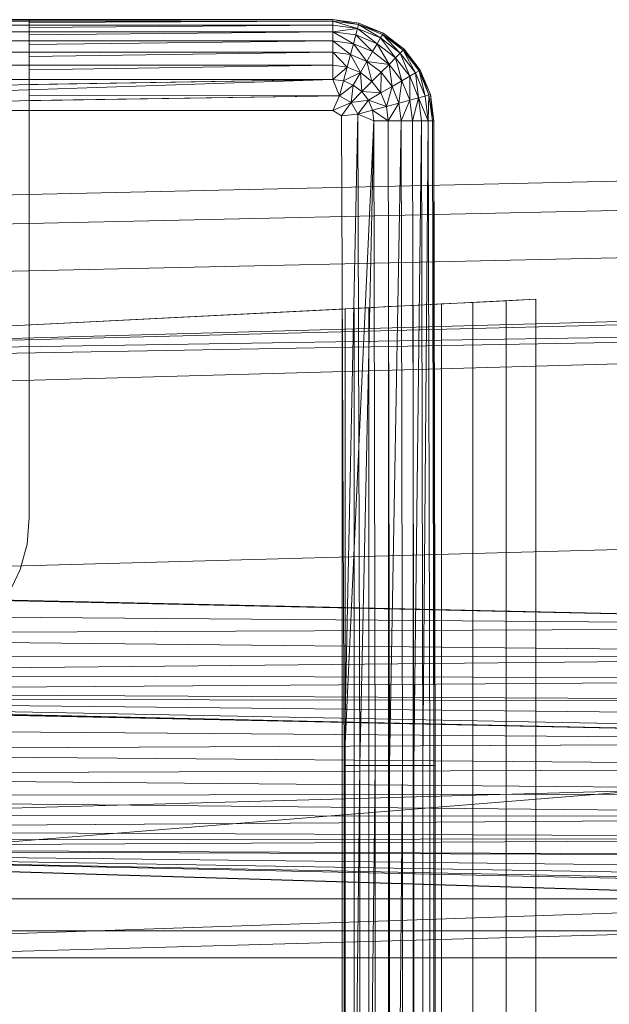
# Model space of a CAD drawing. Header units: metres. Extents: x 391.1 to 430.4, y 12.7 to 28.9.
# Tile 127 of 153: x 407.4818 to 407.5672, y 27.383 to 27.5256. Entities that reach past the tile are written whole.
import ezdxf

# ---------------------------------------------------------------- set-up
doc = ezdxf.new("R2010")
doc.units = ezdxf.units.M
doc.layers.add('A-DETL-____-MBND', color=7, linetype='Continuous', lineweight=18)

# ---------------------------------------------------------------- blocks, each defined once
blk = doc.blocks.new('Family - Inodor PB-155807-01_FON_P0')
at = {"layer": 'A-DETL-____-MBND', "color": 253, "true_color": 0xaaaaaa}
for p, q in [((0.01521, 0.40291), (0.15024, 0.40291)), ((0.01521, 0.40291), (0.15024, 0.40291)), ((0.01521, 0.40291), (0.15024, 0.40291)), ((0.15024, 0.40291), (0.01521, 0.40291)), ((0.15024, 0.40271), (0.01521, 0.40271)), ((0.10628, 0.4029), (0.04768, 0.4029)), ((0.10628, 0.40284), (0.15024, 0.40291)), ((0.15024, 0.40291), (0.10628, 0.40284)), ((0.10628, 0.40284), (0.10628, 0.4029)), ((0.10628, 0.40284), (0.10628, 0.40271)), ((0.15024, 0.40271), (0.10628, 0.40271)), ((0.10628, 0.40271), (0.15024, 0.40271)), ((0.10628, 0.40271), (0.10628, 0.40251)), ((0.15024, 0.40271), (0.10628, 0.40251)), ((0.15024, 0.40271), (0.10628, 0.40251)), ((0.10628, 0.40251), (0.10628, 0.40211)), ((0.15024, 0.40291), (0.15403, 0.40241)), ((0.15024, 0.40291), (0.15403, 0.40241)), ((0.15024, 0.40291), (0.15024, 0.40271)), ((0.15024, 0.40291), (0.15403, 0.40241)), ((0.15024, 0.40291), (0.15024, 0.40271)), ((0.15398, 0.40221), (0.15024, 0.40291)), ((0.15024, 0.40271), (0.15024, 0.40291)), ((0.15403, 0.40241), (0.15024, 0.40291)), ((0.15398, 0.40221), (0.15024, 0.40291)), ((0.15398, 0.40221), (0.15024, 0.40271)), ((0.15024, 0.40271), (0.15024, 0.40211)), ((0.15398, 0.40221), (0.15024, 0.40271)), ((0.15398, 0.40221), (0.15024, 0.40271)), ((0.15382, 0.40164), (0.15024, 0.40271)), ((0.15024, 0.40271), (0.15024, 0.40211)), ((0.15382, 0.40164), (0.15024, 0.40271)), ((0.15024, 0.40211), (0.15024, 0.40271)), ((0.15403, 0.40241), (0.15398, 0.40221)), ((0.15403, 0.40241), (0.15398, 0.40221)), ((0.15398, 0.40221), (0.15403, 0.40241)), ((0.15403, 0.40241), (0.15756, 0.40094)), ((0.15403, 0.40241), (0.15756, 0.40094)), ((0.15403, 0.40241), (0.15756, 0.40094)), ((0.15756, 0.40094), (0.15403, 0.40241)), ((0.15024, 0.40211), (0.01521, 0.40211)), ((0.15024, 0.40114), (0.01521, 0.40114)), ((0.15024, 0.40211), (0.10628, 0.40211)), ((0.10628, 0.40211), (0.15024, 0.40211)), ((0.10628, 0.40211), (0.10628, 0.40179)), ((0.15024, 0.40211), (0.10628, 0.40179)), ((0.15024, 0.40211), (0.10628, 0.40179)), ((0.10628, 0.40179), (0.10628, 0.40114)), ((0.15024, 0.40114), (0.10628, 0.40114)), ((0.10628, 0.40114), (0.15024, 0.40114)), ((0.10628, 0.40114), (0.10628, 0.40071)), ((0.15024, 0.40114), (0.10628, 0.40071)), ((0.15024, 0.40114), (0.10628, 0.40071)), ((0.15382, 0.40164), (0.15024, 0.40211)), ((0.15024, 0.40114), (0.15024, 0.40211)), ((0.15382, 0.40164), (0.15024, 0.40211)), ((0.15382, 0.40164), (0.15024, 0.40211)), ((0.15024, 0.40114), (0.15024, 0.40211)), ((0.15024, 0.40211), (0.15024, 0.40114)), ((0.15382, 0.40164), (0.15024, 0.40114)), ((0.15024, 0.40114), (0.15382, 0.40164)), ((0.15357, 0.4007), (0.15024, 0.40114)), ((0.15024, 0.40114), (0.15024, 0.39982)), ((0.15357, 0.4007), (0.15024, 0.40114)), ((0.15357, 0.4007), (0.15024, 0.40114)), ((0.15323, 0.39942), (0.15024, 0.40114)), ((0.15024, 0.40114), (0.15024, 0.39982)), ((0.15323, 0.39942), (0.15024, 0.40114)), ((0.15024, 0.39982), (0.15024, 0.40114)), ((0.15382, 0.40164), (0.15357, 0.4007)), ((0.15357, 0.4007), (0.15382, 0.40164)), ((0.15357, 0.4007), (0.15382, 0.40164)), ((0.15398, 0.40221), (0.15382, 0.40164)), ((0.15398, 0.40221), (0.15382, 0.40164)), ((0.15382, 0.40164), (0.15398, 0.40221)), ((0.15716, 0.40025), (0.15382, 0.40164)), ((0.15716, 0.40025), (0.15382, 0.40164)), ((0.15668, 0.39941), (0.15382, 0.40164)), ((0.15716, 0.40025), (0.15382, 0.40164)), ((0.15668, 0.39941), (0.15382, 0.40164)), ((0.15746, 0.40077), (0.15398, 0.40221)), ((0.15756, 0.40094), (0.15398, 0.40221)), ((0.15716, 0.40025), (0.15398, 0.40221)), ((0.15756, 0.40094), (0.15398, 0.40221)), ((0.15746, 0.40077), (0.15398, 0.40221)), ((0.15746, 0.40077), (0.15398, 0.40221)), ((0.15716, 0.40025), (0.15398, 0.40221)), ((0.15756, 0.40094), (0.15746, 0.40077)), ((0.15756, 0.40094), (0.15746, 0.40077)), ((0.15746, 0.40077), (0.15756, 0.40094)), ((0.15756, 0.40094), (0.1606, 0.39862)), ((0.15756, 0.40094), (0.1606, 0.39862)), ((0.15756, 0.40094), (0.1606, 0.39862)), ((0.1606, 0.39862), (0.15756, 0.40094)), ((0.15024, 0.39982), (0.01521, 0.39982)), ((0.10628, 0.40071), (0.10628, 0.39982)), ((0.15024, 0.39982), (0.10628, 0.39982)), ((0.10628, 0.39982), (0.15024, 0.39982)), ((0.10628, 0.39982), (0.10628, 0.39929)), ((0.15024, 0.39982), (0.10628, 0.39929)), ((0.15024, 0.39982), (0.10628, 0.39929)), ((0.15323, 0.39942), (0.15024, 0.39982)), ((0.15024, 0.39982), (0.15024, 0.39819)), ((0.15323, 0.39942), (0.15024, 0.39982)), ((0.15323, 0.39942), (0.15024, 0.39982)), ((0.15281, 0.39785), (0.15024, 0.39982)), ((0.15024, 0.39982), (0.15024, 0.39819)), ((0.15281, 0.39785), (0.15024, 0.39982)), ((0.15024, 0.39819), (0.15024, 0.39982)), ((0.15357, 0.4007), (0.15323, 0.39942)), ((0.15357, 0.4007), (0.15323, 0.39942)), ((0.15323, 0.39942), (0.15357, 0.4007)), ((0.15668, 0.39941), (0.15357, 0.4007)), ((0.15668, 0.39941), (0.15357, 0.4007)), ((0.15602, 0.39827), (0.15357, 0.4007)), ((0.15668, 0.39941), (0.15357, 0.4007)), ((0.15602, 0.39827), (0.15357, 0.4007)), ((0.15716, 0.40025), (0.15668, 0.39941)), ((0.15716, 0.40025), (0.15668, 0.39941)), ((0.15668, 0.39941), (0.15716, 0.40025)), ((0.15746, 0.40077), (0.15716, 0.40025)), ((0.15746, 0.40077), (0.15716, 0.40025)), ((0.15716, 0.40025), (0.15746, 0.40077)), ((0.16003, 0.39805), (0.15716, 0.40025)), ((0.16003, 0.39805), (0.15716, 0.40025)), ((0.15935, 0.39736), (0.15716, 0.40025)), ((0.16003, 0.39805), (0.15716, 0.40025)), ((0.15935, 0.39736), (0.15716, 0.40025)), ((0.16045, 0.39847), (0.15746, 0.40077)), ((0.1606, 0.39862), (0.15746, 0.40077)), ((0.16003, 0.39805), (0.15746, 0.40077)), ((0.1606, 0.39862), (0.15746, 0.40077)), ((0.16045, 0.39847), (0.15746, 0.40077)), ((0.16045, 0.39847), (0.15746, 0.40077)), ((0.16003, 0.39805), (0.15746, 0.40077)), ((0.15024, 0.39819), (0.01521, 0.39819)), ((0.10628, 0.39929), (0.10628, 0.39819)), ((0.15024, 0.39819), (0.10628, 0.39819)), ((0.10628, 0.39819), (0.15024, 0.39819)), ((0.10628, 0.39819), (0.10628, 0.39758)), ((0.15024, 0.39819), (0.10628, 0.39758)), ((0.15024, 0.39819), (0.10628, 0.39758)), ((0.15281, 0.39785), (0.15024, 0.39819)), ((0.15024, 0.39819), (0.15024, 0.39631)), ((0.15281, 0.39785), (0.15024, 0.39819)), ((0.15281, 0.39785), (0.15024, 0.39819)), ((0.15232, 0.39603), (0.15024, 0.39819)), ((0.15024, 0.39819), (0.15024, 0.39631)), ((0.15232, 0.39603), (0.15024, 0.39819)), ((0.15024, 0.39631), (0.15024, 0.39819)), ((0.15323, 0.39942), (0.15281, 0.39785)), ((0.15323, 0.39942), (0.15281, 0.39785)), ((0.15281, 0.39785), (0.15323, 0.39942)), ((0.15602, 0.39827), (0.15323, 0.39942)), ((0.15602, 0.39827), (0.15323, 0.39942)), ((0.15602, 0.39827), (0.15323, 0.39942)), ((0.1552, 0.39686), (0.15323, 0.39942)), ((0.1552, 0.39686), (0.15323, 0.39942)), ((0.15602, 0.39827), (0.1552, 0.39686)), ((0.15602, 0.39827), (0.1552, 0.39686)), ((0.1552, 0.39686), (0.15602, 0.39827)), ((0.15668, 0.39941), (0.15602, 0.39827)), ((0.15668, 0.39941), (0.15602, 0.39827)), ((0.15602, 0.39827), (0.15668, 0.39941)), ((0.15841, 0.39643), (0.15602, 0.39827)), ((0.15841, 0.39643), (0.15602, 0.39827)), ((0.15841, 0.39643), (0.15602, 0.39827)), ((0.15935, 0.39736), (0.15668, 0.39941)), ((0.15935, 0.39736), (0.15668, 0.39941)), ((0.15841, 0.39643), (0.15668, 0.39941)), ((0.15935, 0.39736), (0.15668, 0.39941)), ((0.15841, 0.39643), (0.15668, 0.39941)), ((0.16003, 0.39805), (0.15935, 0.39736)), ((0.16003, 0.39805), (0.15935, 0.39736)), ((0.15935, 0.39736), (0.16003, 0.39805)), ((0.16045, 0.39847), (0.16003, 0.39805)), ((0.16045, 0.39847), (0.16003, 0.39805)), ((0.16003, 0.39805), (0.16045, 0.39847)), ((0.16223, 0.39518), (0.16003, 0.39805)), ((0.16223, 0.39518), (0.16003, 0.39805)), ((0.16139, 0.3947), (0.16003, 0.39805)), ((0.16223, 0.39518), (0.16003, 0.39805)), ((0.16139, 0.3947), (0.16003, 0.39805)), ((0.1606, 0.39862), (0.16045, 0.39847)), ((0.1606, 0.39862), (0.16045, 0.39847)), ((0.16045, 0.39847), (0.1606, 0.39862)), ((0.16275, 0.39548), (0.16045, 0.39847)), ((0.16275, 0.39548), (0.16045, 0.39847)), ((0.16223, 0.39518), (0.16045, 0.39847)), ((0.16275, 0.39548), (0.16045, 0.39847)), ((0.16223, 0.39518), (0.16045, 0.39847)), ((0.1606, 0.39862), (0.16292, 0.39558)), ((0.1606, 0.39862), (0.16292, 0.39558)), ((0.1606, 0.39862), (0.16292, 0.39558)), ((0.16275, 0.39548), (0.1606, 0.39862)), ((0.16292, 0.39558), (0.1606, 0.39862)), ((0.16275, 0.39548), (0.1606, 0.39862)), ((0.10628, 0.39758), (0.10628, 0.39631)), ((0.15281, 0.39785), (0.15232, 0.39603)), ((0.15281, 0.39785), (0.15232, 0.39603)), ((0.15232, 0.39603), (0.15281, 0.39785)), ((0.1552, 0.39686), (0.15281, 0.39785)), ((0.1552, 0.39686), (0.15281, 0.39785)), ((0.1552, 0.39686), (0.15281, 0.39785)), ((0.15426, 0.39523), (0.15281, 0.39785)), ((0.15426, 0.39523), (0.15281, 0.39785)), ((0.1552, 0.39686), (0.15426, 0.39523)), ((0.1552, 0.39686), (0.15426, 0.39523)), ((0.15426, 0.39523), (0.1552, 0.39686)), ((0.15726, 0.39528), (0.1552, 0.39686)), ((0.15841, 0.39643), (0.1552, 0.39686)), ((0.15841, 0.39643), (0.1552, 0.39686)), ((0.15726, 0.39528), (0.1552, 0.39686)), ((0.15726, 0.39528), (0.1552, 0.39686)), ((0.15593, 0.39395), (0.1552, 0.39686)), ((0.15593, 0.39395), (0.1552, 0.39686)), ((0.15935, 0.39736), (0.15841, 0.39643)), ((0.15935, 0.39736), (0.15841, 0.39643)), ((0.15841, 0.39643), (0.15935, 0.39736)), ((0.16139, 0.3947), (0.15935, 0.39736)), ((0.16139, 0.3947), (0.15935, 0.39736)), ((0.16025, 0.39404), (0.15935, 0.39736)), ((0.16139, 0.3947), (0.15935, 0.39736)), ((0.16025, 0.39404), (0.15935, 0.39736)), ((0.15024, 0.39631), (0.01521, 0.39631)), ((0.15024, 0.39631), (0.10628, 0.39631)), ((0.10628, 0.39631), (0.15024, 0.39631)), ((0.10628, 0.39631), (0.10628, 0.39563)), ((0.15024, 0.39631), (0.10628, 0.39563)), ((0.15024, 0.39631), (0.10628, 0.39563)), ((0.10628, 0.39563), (0.10628, 0.39423)), ((0.15232, 0.39603), (0.15024, 0.39631)), ((0.15024, 0.39423), (0.15024, 0.39631)), ((0.15232, 0.39603), (0.15024, 0.39631)), ((0.15232, 0.39603), (0.15024, 0.39631)), ((0.15024, 0.39423), (0.15024, 0.39631)), ((0.15024, 0.39631), (0.15024, 0.39423)), ((0.15232, 0.39603), (0.15024, 0.39423)), ((0.15024, 0.39423), (0.15232, 0.39603)), ((0.15178, 0.39402), (0.15232, 0.39603)), ((0.15178, 0.39402), (0.15232, 0.39603)), ((0.15178, 0.39402), (0.15232, 0.39603)), ((0.15426, 0.39523), (0.15178, 0.39402)), ((0.15178, 0.39402), (0.15426, 0.39523)), ((0.15426, 0.39523), (0.15232, 0.39603)), ((0.15426, 0.39523), (0.15232, 0.39603)), ((0.15426, 0.39523), (0.15232, 0.39603)), ((0.15426, 0.39523), (0.15322, 0.39343)), ((0.15322, 0.39343), (0.15426, 0.39523)), ((0.15322, 0.39343), (0.15426, 0.39523)), ((0.15593, 0.39395), (0.15426, 0.39523)), ((0.15593, 0.39395), (0.15426, 0.39523)), ((0.15593, 0.39395), (0.15426, 0.39523)), ((0.15446, 0.39248), (0.15426, 0.39523)), ((0.15446, 0.39248), (0.15426, 0.39523)), ((0.15726, 0.39528), (0.15593, 0.39395)), ((0.15726, 0.39528), (0.15593, 0.39395)), ((0.15593, 0.39395), (0.15726, 0.39528)), ((0.15721, 0.39228), (0.15726, 0.39528)), ((0.15721, 0.39228), (0.15726, 0.39528)), ((0.15841, 0.39643), (0.15726, 0.39528)), ((0.15841, 0.39643), (0.15726, 0.39528)), ((0.15726, 0.39528), (0.15841, 0.39643)), ((0.15884, 0.39322), (0.15726, 0.39528)), ((0.15884, 0.39322), (0.15726, 0.39528)), ((0.15884, 0.39322), (0.15726, 0.39528)), ((0.16025, 0.39404), (0.15841, 0.39643)), ((0.16025, 0.39404), (0.15841, 0.39643)), ((0.15884, 0.39322), (0.15841, 0.39643)), ((0.16025, 0.39404), (0.15841, 0.39643)), ((0.15884, 0.39322), (0.15841, 0.39643)), ((0.16275, 0.39548), (0.16223, 0.39518)), ((0.16275, 0.39548), (0.16223, 0.39518)), ((0.16223, 0.39518), (0.16275, 0.39548)), ((0.16292, 0.39558), (0.16275, 0.39548)), ((0.16292, 0.39558), (0.16275, 0.39548)), ((0.16275, 0.39548), (0.16292, 0.39558)), ((0.16419, 0.392), (0.16275, 0.39548)), ((0.16419, 0.392), (0.16275, 0.39548)), ((0.16362, 0.39184), (0.16275, 0.39548)), ((0.16419, 0.392), (0.16275, 0.39548)), ((0.16362, 0.39184), (0.16275, 0.39548)), ((0.16292, 0.39558), (0.16439, 0.39205)), ((0.16292, 0.39558), (0.16439, 0.39205)), ((0.16292, 0.39558), (0.16439, 0.39205)), ((0.16419, 0.392), (0.16292, 0.39558)), ((0.16439, 0.39205), (0.16292, 0.39558)), ((0.16419, 0.392), (0.16292, 0.39558)), ((0.15024, 0.39423), (0.01521, 0.39423)), ((0.15024, 0.39423), (0.01521, 0.39201)), ((0.15024, 0.39423), (0.01521, 0.38973)), ((0.15024, 0.39423), (0.10628, 0.39423)), ((0.10628, 0.39423), (0.15024, 0.39423)), ((0.10628, 0.39423), (0.10628, 0.3935)), ((0.15024, 0.39423), (0.10628, 0.3935)), ((0.15024, 0.39423), (0.10628, 0.3935)), ((0.15178, 0.39402), (0.15024, 0.39423)), ((0.15121, 0.39188), (0.15024, 0.39423)), ((0.15178, 0.39402), (0.15024, 0.39423)), ((0.15178, 0.39402), (0.15024, 0.39423)), ((0.15121, 0.39188), (0.15024, 0.39423)), ((0.15024, 0.39423), (0.15121, 0.39188)), ((0.15178, 0.39402), (0.15121, 0.39188)), ((0.15178, 0.39402), (0.15121, 0.39188)), ((0.15121, 0.39188), (0.15178, 0.39402)), ((0.15322, 0.39343), (0.15178, 0.39402)), ((0.15322, 0.39343), (0.15178, 0.39402)), ((0.15322, 0.39343), (0.15178, 0.39402)), ((0.15593, 0.39395), (0.15446, 0.39248)), ((0.15593, 0.39395), (0.15446, 0.39248)), ((0.15446, 0.39248), (0.15593, 0.39395)), ((0.15721, 0.39228), (0.15593, 0.39395)), ((0.15721, 0.39228), (0.15593, 0.39395)), ((0.15721, 0.39228), (0.15593, 0.39395)), ((0.16025, 0.39404), (0.15884, 0.39322)), ((0.16025, 0.39404), (0.15884, 0.39322)), ((0.15884, 0.39322), (0.16025, 0.39404)), ((0.15983, 0.39083), (0.16025, 0.39404)), ((0.15983, 0.39083), (0.16025, 0.39404)), ((0.16139, 0.3947), (0.16025, 0.39404)), ((0.16139, 0.3947), (0.16025, 0.39404)), ((0.16025, 0.39404), (0.16139, 0.3947)), ((0.1614, 0.39125), (0.16025, 0.39404)), ((0.1614, 0.39125), (0.16025, 0.39404)), ((0.1614, 0.39125), (0.16025, 0.39404)), ((0.16223, 0.39518), (0.16139, 0.3947)), ((0.16223, 0.39518), (0.16139, 0.3947)), ((0.16139, 0.3947), (0.16223, 0.39518)), ((0.16268, 0.39159), (0.16139, 0.3947)), ((0.16268, 0.39159), (0.16139, 0.3947)), ((0.1614, 0.39125), (0.16139, 0.3947)), ((0.16268, 0.39159), (0.16139, 0.3947)), ((0.1614, 0.39125), (0.16139, 0.3947)), ((0.16362, 0.39184), (0.16223, 0.39518)), ((0.16362, 0.39184), (0.16223, 0.39518)), ((0.16268, 0.39159), (0.16223, 0.39518)), ((0.16362, 0.39184), (0.16223, 0.39518)), ((0.16268, 0.39159), (0.16223, 0.39518)), ((0.10628, 0.3935), (0.10628, 0.39192)), ((0.15322, 0.39343), (0.15121, 0.39188)), ((0.15322, 0.39343), (0.15121, 0.39188)), ((0.15121, 0.39188), (0.15322, 0.39343)), ((0.15289, 0.39091), (0.15322, 0.39343)), ((0.15289, 0.39091), (0.15322, 0.39343)), ((0.15289, 0.39091), (0.15322, 0.39343)), ((0.15446, 0.39248), (0.15289, 0.39091)), ((0.15446, 0.39248), (0.15289, 0.39091)), ((0.15289, 0.39091), (0.15446, 0.39248)), ((0.15446, 0.39248), (0.15322, 0.39343)), ((0.15446, 0.39248), (0.15322, 0.39343)), ((0.15446, 0.39248), (0.15322, 0.39343)), ((0.15541, 0.39124), (0.15446, 0.39248)), ((0.15721, 0.39228), (0.15446, 0.39248)), ((0.15721, 0.39228), (0.15446, 0.39248)), ((0.15541, 0.39124), (0.15446, 0.39248)), ((0.15541, 0.39124), (0.15446, 0.39248)), ((0.15884, 0.39322), (0.15721, 0.39228)), ((0.15884, 0.39322), (0.15721, 0.39228)), ((0.15721, 0.39228), (0.15884, 0.39322)), ((0.15801, 0.39034), (0.15884, 0.39322)), ((0.15801, 0.39034), (0.15884, 0.39322)), ((0.15983, 0.39083), (0.15884, 0.39322)), ((0.15983, 0.39083), (0.15884, 0.39322)), ((0.15983, 0.39083), (0.15884, 0.39322)), ((0.15121, 0.39188), (0.01521, 0.38973)), ((0.15121, 0.39188), (0.10628, 0.39192)), ((0.10628, 0.39192), (0.15121, 0.39188)), ((0.10628, 0.39192), (0.10628, 0.39117)), ((0.15121, 0.39188), (0.10628, 0.39117)), ((0.15121, 0.39188), (0.10628, 0.39117)), ((0.10628, 0.39117), (0.10628, 0.38973)), ((0.15024, 0.38973), (0.15121, 0.39188)), ((0.15121, 0.39188), (0.15024, 0.38973)), ((0.15024, 0.38973), (0.15121, 0.39188)), ((0.15289, 0.39091), (0.15121, 0.39188)), ((0.15289, 0.39091), (0.15121, 0.39188)), ((0.15541, 0.39124), (0.15289, 0.39091)), ((0.15541, 0.39124), (0.15289, 0.39091)), ((0.15289, 0.39091), (0.15541, 0.39124)), ((0.15541, 0.39124), (0.15386, 0.38923)), ((0.15386, 0.38923), (0.15541, 0.39124)), ((0.15386, 0.38923), (0.15541, 0.39124)), ((0.15721, 0.39228), (0.15541, 0.39124)), ((0.15721, 0.39228), (0.15541, 0.39124)), ((0.15541, 0.39124), (0.15721, 0.39228)), ((0.156, 0.3898), (0.15541, 0.39124)), ((0.15801, 0.39034), (0.15541, 0.39124)), ((0.15801, 0.39034), (0.15541, 0.39124)), ((0.156, 0.3898), (0.15541, 0.39124)), ((0.156, 0.3898), (0.15541, 0.39124)), ((0.15801, 0.39034), (0.15721, 0.39228)), ((0.15801, 0.39034), (0.15721, 0.39228)), ((0.15801, 0.39034), (0.15721, 0.39228)), ((0.1614, 0.39125), (0.15983, 0.39083)), ((0.1614, 0.39125), (0.15983, 0.39083)), ((0.15983, 0.39083), (0.1614, 0.39125)), ((0.16017, 0.38826), (0.1614, 0.39125)), ((0.16017, 0.38826), (0.1614, 0.39125)), ((0.16268, 0.39159), (0.1614, 0.39125)), ((0.16268, 0.39159), (0.1614, 0.39125)), ((0.1614, 0.39125), (0.16268, 0.39159)), ((0.1618, 0.38826), (0.1614, 0.39125)), ((0.1618, 0.38826), (0.1614, 0.39125)), ((0.1618, 0.38826), (0.1614, 0.39125)), ((0.1618, 0.38826), (0.16268, 0.39159)), ((0.1618, 0.38826), (0.16268, 0.39159)), ((0.16362, 0.39184), (0.16268, 0.39159)), ((0.16362, 0.39184), (0.16268, 0.39159)), ((0.16268, 0.39159), (0.16362, 0.39184)), ((0.16268, 0.39159), (0.16312, 0.38826)), ((0.16409, 0.38826), (0.16268, 0.39159)), ((0.16312, 0.38826), (0.16268, 0.39159)), ((0.16409, 0.38826), (0.16268, 0.39159)), ((0.16312, 0.38826), (0.16268, 0.39159)), ((0.16419, 0.392), (0.16362, 0.39184)), ((0.16419, 0.392), (0.16362, 0.39184)), ((0.16362, 0.39184), (0.16419, 0.392)), ((0.16409, 0.38826), (0.16362, 0.39184)), ((0.16409, 0.38826), (0.16362, 0.39184)), ((0.16409, 0.38826), (0.16362, 0.39184)), ((0.16409, 0.38826), (0.16419, 0.392)), ((0.16409, 0.38826), (0.16419, 0.392)), ((0.16439, 0.39205), (0.16419, 0.392)), ((0.16439, 0.39205), (0.16419, 0.392)), ((0.16419, 0.392), (0.16439, 0.39205)), ((0.16469, 0.38826), (0.16419, 0.392)), ((0.16469, 0.38826), (0.16419, 0.392)), ((0.16469, 0.38826), (0.16419, 0.392)), ((0.16439, 0.39205), (0.16489, 0.38826)), ((0.16439, 0.39205), (0.16489, 0.38826)), ((0.16439, 0.39205), (0.16489, 0.38826)), ((0.16469, 0.38826), (0.16439, 0.39205)), ((0.16489, 0.38826), (0.16439, 0.39205)), ((0.16469, 0.38826), (0.16439, 0.39205)), ((0.15024, 0.38973), (0.01521, 0.38973)), ((0.15024, 0.38973), (0.10628, 0.38973)), ((0.10628, 0.38973), (0.15024, 0.38973)), ((0.10628, 0.38973), (0.10628, 0.38949)), ((0.10628, 0.38949), (0.10628, 0.35922)), ((0.15289, 0.39091), (0.15024, 0.38973)), ((0.15024, 0.38973), (0.15289, 0.39091)), ((0.15151, 0.38899), (0.15024, 0.38973)), ((0.15151, 0.38899), (0.15024, 0.38973)), ((0.15024, 0.38973), (0.15151, 0.38899)), ((0.15289, 0.39091), (0.15151, 0.38899)), ((0.15151, 0.38899), (0.15289, 0.39091)), ((0.15151, 0.38899), (0.15289, 0.39091)), ((0.15386, 0.38923), (0.15289, 0.39091)), ((0.15386, 0.38923), (0.15289, 0.39091)), ((0.15386, 0.38923), (0.15289, 0.39091)), ((0.156, 0.3898), (0.15386, 0.38923)), ((0.156, 0.3898), (0.15386, 0.38923)), ((0.15386, 0.38923), (0.156, 0.3898)), ((0.15801, 0.39034), (0.156, 0.3898)), ((0.15801, 0.39034), (0.156, 0.3898)), ((0.156, 0.3898), (0.15801, 0.39034)), ((0.156, 0.3898), (0.15621, 0.38826)), ((0.15829, 0.38826), (0.156, 0.3898)), ((0.15621, 0.38826), (0.156, 0.3898)), ((0.15829, 0.38826), (0.156, 0.3898)), ((0.15621, 0.38826), (0.156, 0.3898)), ((0.15983, 0.39083), (0.15801, 0.39034)), ((0.15983, 0.39083), (0.15801, 0.39034)), ((0.15801, 0.39034), (0.15983, 0.39083)), ((0.15829, 0.38826), (0.15801, 0.39034)), ((0.15829, 0.38826), (0.15801, 0.39034)), ((0.15829, 0.38826), (0.15801, 0.39034)), ((0.15829, 0.38826), (0.15983, 0.39083)), ((0.15829, 0.38826), (0.15983, 0.39083)), ((0.16017, 0.38826), (0.15983, 0.39083)), ((0.16017, 0.38826), (0.15983, 0.39083)), ((0.16017, 0.38826), (0.15983, 0.39083)), ((0.15386, 0.38923), (0.15151, 0.38899)), ((0.15386, 0.38923), (0.15151, 0.38899)), ((0.15386, 0.38923), (0.15151, 0.38899)), ((0.15191, 0.29485), (0.15151, 0.38899)), ((0.15151, 0.38899), (0.15191, 0.29485)), ((0.15191, 0.29485), (0.15151, 0.38899)), ((0.15386, 0.38923), (0.15191, 0.29485)), ((0.15191, 0.29485), (0.15386, 0.38923)), ((0.15621, 0.38826), (0.15191, 0.29485)), ((0.15621, 0.38826), (0.15386, 0.38923)), ((0.15621, 0.38826), (0.15386, 0.38923)), ((0.15621, 0.38826), (0.15386, 0.38923)), ((0.15419, 0.29485), (0.15386, 0.38923)), ((0.15419, 0.29485), (0.15386, 0.38923)), ((0.15621, 0.38826), (0.15419, 0.29485)), ((0.15621, 0.38826), (0.15419, 0.29485)), ((0.15419, 0.29485), (0.15621, 0.38826)), ((0.15829, 0.38826), (0.15621, 0.38826)), ((0.15641, 0.29485), (0.15621, 0.38826)), ((0.15829, 0.38826), (0.15621, 0.38826)), ((0.15829, 0.38826), (0.15621, 0.38826)), ((0.15641, 0.29485), (0.15621, 0.38826)), ((0.15641, 0.29485), (0.15621, 0.38826)), ((0.16017, 0.38826), (0.15829, 0.38826)), ((0.15849, 0.29485), (0.15829, 0.38826)), ((0.16017, 0.38826), (0.15829, 0.38826)), ((0.15829, 0.38826), (0.15849, 0.29485)), ((0.16017, 0.38826), (0.15829, 0.38826)), ((0.15849, 0.29485), (0.15829, 0.38826)), ((0.16017, 0.38826), (0.15849, 0.29485)), ((0.15849, 0.29485), (0.16017, 0.38826)), ((0.1618, 0.38826), (0.16017, 0.38826)), ((0.16037, 0.29485), (0.16017, 0.38826)), ((0.1618, 0.38826), (0.16017, 0.38826)), ((0.1618, 0.38826), (0.16017, 0.38826)), ((0.16037, 0.29485), (0.16017, 0.38826)), ((0.16037, 0.29485), (0.16017, 0.38826)), ((0.16312, 0.38826), (0.1618, 0.38826)), ((0.162, 0.29485), (0.1618, 0.38826)), ((0.16312, 0.38826), (0.1618, 0.38826)), ((0.1618, 0.38826), (0.162, 0.29485)), ((0.16312, 0.38826), (0.1618, 0.38826)), ((0.162, 0.29485), (0.1618, 0.38826)), ((0.16312, 0.38826), (0.162, 0.29485)), ((0.162, 0.29485), (0.16312, 0.38826)), ((0.16409, 0.38826), (0.16312, 0.38826)), ((0.16332, 0.29485), (0.16312, 0.38826)), ((0.16409, 0.38826), (0.16312, 0.38826)), ((0.16409, 0.38826), (0.16312, 0.38826)), ((0.16332, 0.29485), (0.16312, 0.38826)), ((0.16332, 0.29485), (0.16312, 0.38826)), ((0.16409, 0.38826), (0.16332, 0.29485)), ((0.16332, 0.29485), (0.16409, 0.38826)), ((0.16469, 0.38826), (0.16409, 0.38826)), ((0.16429, 0.29485), (0.16409, 0.38826)), ((0.16469, 0.38826), (0.16409, 0.38826)), ((0.16469, 0.38826), (0.16409, 0.38826)), ((0.16429, 0.29485), (0.16409, 0.38826)), ((0.16429, 0.29485), (0.16409, 0.38826)), ((0.16489, 0.38826), (0.16469, 0.38826)), ((0.16489, 0.29485), (0.16469, 0.38826)), ((0.16489, 0.38826), (0.16469, 0.38826)), ((0.16469, 0.38826), (0.16489, 0.29485)), ((0.16489, 0.38826), (0.16469, 0.38826)), ((0.16489, 0.29485), (0.16469, 0.38826)), ((0.16489, 0.38826), (0.16489, 0.01465)), ((0.16489, 0.38826), (0.16489, 0.01465)), ((0.16489, 0.38826), (0.16509, 0.29485)), ((0.16489, 0.38826), (0.16489, 0.29485)), ((0.16509, 0.29485), (0.16489, 0.38826)), ((0.16489, 0.29485), (0.16489, 0.38826)), ((0.31954, 0.38234), (0, 0.37522)), ((0.31954, 0.38234), (0, 0.37522)), ((0.31971, 0.37812), (0.00022, 0.371)), ((0.31971, 0.37812), (0.00022, 0.371)), ((0.31998, 0.37128), (0.00056, 0.36417)), ((0.31998, 0.37128), (0.00056, 0.36417)), ((0.00127, 0.35389), (0.51095, 0.36797)), ((0.51095, 0.36678), (0.00127, 0.35389)), ((0.01521, 0.35403), (0.17966, 0.3624)), ((0.17966, 0.3624), (0.17536, 0.36218)), ((0.17966, 0.04228), (0.17966, 0.3624)), ((0.51095, 0.36184), (0.00127, 0.35389)), ((0.51095, 0.36184), (0.00127, 0.35271)), ((0.51095, 0.36184), (0.00127, 0.34776)), ((0.15161, 0.36098), (0.01521, 0.35403)), ((0.15205, 0.361), (0.15161, 0.36098)), ((0.15161, 0.36098), (0.15161, 0.0437)), ((0.15334, 0.36106), (0.15205, 0.361)), ((0.15205, 0.361), (0.15205, 0.04368)), ((0.15546, 0.36117), (0.15334, 0.36106)), ((0.15334, 0.36106), (0.15334, 0.04361)), ((0.15833, 0.36132), (0.15546, 0.36117)), ((0.15546, 0.36117), (0.15546, 0.04351)), ((0.16188, 0.3615), (0.15833, 0.36132)), ((0.15833, 0.36132), (0.15833, 0.04336)), ((0.16188, 0.3615), (0.16187, 0.04318)), ((0.16598, 0.36171), (0.16188, 0.3615)), ((0.17052, 0.36194), (0.16598, 0.36171)), ((0.16598, 0.36171), (0.16598, 0.04297)), ((0.17536, 0.36218), (0.17052, 0.36194)), ((0.17052, 0.36194), (0.17052, 0.04274)), ((0.17536, 0.36218), (0.17536, 0.04249)), ((0.10628, 0.35922), (0.10628, 0.35813)), ((0.10628, 0.35813), (0.10628, 0.33073)), ((0.51095, 0.33495), (0.00127, 0.32087)), ((0.10595, 0.32692), (0.10628, 0.33073)), ((0.10496, 0.32322), (0.10595, 0.32692)), ((0.10334, 0.31974), (0.10496, 0.32322)), ((0.28182, 0.31489), (0.00127, 0.32102)), ((0.00192, 0.32088), (0.28182, 0.31489)), ((0.28182, 0.31489), (0.00192, 0.32088)), ((0.28182, 0.31489), (0.00192, 0.31713)), ((0.28182, 0.31489), (0.00192, 0.31713)), ((0.28182, 0.31489), (0.00192, 0.31371)), ((0.00192, 0.31371), (0.28182, 0.31489)), ((0.28181, 0.31079), (0.00192, 0.31371)), ((0.28181, 0.31079), (0.00192, 0.31371)), ((0.28181, 0.31079), (0.00192, 0.31043)), ((0.00192, 0.30799), (0.28181, 0.31079)), ((0.00192, 0.31043), (0.28181, 0.31079)), ((0.00192, 0.30799), (0.28181, 0.31079)), ((0.28181, 0.30737), (0.00192, 0.30799)), ((0.28181, 0.30737), (0.00192, 0.30799)), ((0.28181, 0.30737), (0.00192, 0.30554)), ((0.00192, 0.30554), (0.28181, 0.30737)), ((0.28181, 0.30409), (0.00192, 0.30554)), ((0.28181, 0.30409), (0.00192, 0.30554)), ((0.28176, 0.29829), (0.00127, 0.30443)), ((0.00187, 0.30429), (0.28176, 0.29829)), ((0.28176, 0.29829), (0.00187, 0.30429)), ((0.28181, 0.30409), (0.00192, 0.30454)), ((0.28181, 0.30409), (0.00192, 0.30454)), ((0.28181, 0.30165), (0.00192, 0.30454)), ((0.28181, 0.30165), (0.00192, 0.30454)), ((0.28181, 0.2992), (0.00192, 0.30454)), ((0.28181, 0.2992), (0.00192, 0.30454)), ((0.28175, 0.2982), (0.00192, 0.30454)), ((0.28175, 0.2982), (0.00192, 0.30454)), ((0.51095, 0.29991), (0.00127, 0.28584)), ((0.28176, 0.29829), (0.00187, 0.30052)), ((0.28176, 0.29829), (0.00187, 0.30052)), ((0.28175, 0.2982), (0.00186, 0.27553)), ((0.00186, 0.27553), (0.28175, 0.2982)), ((0.28176, 0.29829), (0.00187, 0.29687)), ((0.00187, 0.29687), (0.28176, 0.29829)), ((0.28176, 0.29452), (0.00187, 0.29687)), ((0.28176, 0.29452), (0.00187, 0.29687)), ((0.28176, 0.29452), (0.00187, 0.29343)), ((0.00187, 0.29343), (0.28176, 0.29452)), ((0.15191, 0.10805), (0.15191, 0.29485)), ((0.15191, 0.29485), (0.15191, 0.10805)), ((0.15419, 0.29485), (0.15191, 0.29485)), ((0.15419, 0.29485), (0.15191, 0.10805)), ((0.15419, 0.29485), (0.15191, 0.29485)), ((0.15191, 0.10805), (0.15191, 0.29485)), ((0.15191, 0.10805), (0.15419, 0.29485)), ((0.15419, 0.10805), (0.15419, 0.29485)), ((0.15641, 0.29485), (0.15419, 0.29485)), ((0.15641, 0.29485), (0.15419, 0.10805)), ((0.15641, 0.29485), (0.15419, 0.29485)), ((0.15419, 0.10805), (0.15419, 0.29485)), ((0.15419, 0.10805), (0.15419, 0.29485)), ((0.15419, 0.10805), (0.15641, 0.29485)), ((0.15641, 0.10805), (0.15641, 0.29485)), ((0.15641, 0.29485), (0.15849, 0.29485)), ((0.15849, 0.29485), (0.15641, 0.29485)), ((0.15641, 0.10805), (0.15641, 0.29485)), ((0.15641, 0.10805), (0.15641, 0.29485)), ((0.15849, 0.10805), (0.15849, 0.29485)), ((0.16037, 0.29485), (0.15849, 0.29485)), ((0.15849, 0.29485), (0.15849, 0.10805)), ((0.16037, 0.29485), (0.15849, 0.10805)), ((0.16037, 0.29485), (0.15849, 0.29485)), ((0.15849, 0.10805), (0.15849, 0.29485)), ((0.15849, 0.10805), (0.16037, 0.29485)), ((0.16037, 0.10805), (0.16037, 0.29485)), ((0.16037, 0.29485), (0.162, 0.29485)), ((0.162, 0.29485), (0.16037, 0.29485)), ((0.16037, 0.10805), (0.16037, 0.29485)), ((0.16037, 0.10805), (0.16037, 0.29485)), ((0.16332, 0.29485), (0.162, 0.29485)), ((0.162, 0.10805), (0.162, 0.29485)), ((0.16332, 0.29485), (0.162, 0.29485)), ((0.162, 0.29485), (0.162, 0.10805)), ((0.16332, 0.29485), (0.162, 0.29485)), ((0.162, 0.10805), (0.162, 0.29485)), ((0.16429, 0.29485), (0.16332, 0.29485)), ((0.16332, 0.10805), (0.16332, 0.29485)), ((0.16429, 0.29485), (0.16332, 0.29485)), ((0.16332, 0.29485), (0.16332, 0.10805)), ((0.16429, 0.29485), (0.16332, 0.29485)), ((0.16332, 0.10805), (0.16332, 0.29485)), ((0.16489, 0.29485), (0.16429, 0.29485)), ((0.16429, 0.10805), (0.16429, 0.29485)), ((0.16429, 0.29485), (0.16489, 0.29485)), ((0.16429, 0.29485), (0.16429, 0.10805)), ((0.16489, 0.29485), (0.16429, 0.29485)), ((0.16429, 0.10805), (0.16429, 0.29485)), ((0.16509, 0.29485), (0.16489, 0.29485)), ((0.16489, 0.10805), (0.16489, 0.29485)), ((0.16509, 0.29485), (0.16489, 0.29485)), ((0.16489, 0.29485), (0.16489, 0.10805)), ((0.16509, 0.29485), (0.16489, 0.29485)), ((0.16489, 0.10805), (0.16489, 0.29485)), ((0.16509, 0.29485), (0.16509, 0.10805)), ((0.16509, 0.29485), (0.16509, 0.10805)), ((0.28176, 0.29086), (0.00187, 0.29343)), ((0.28176, 0.29086), (0.00187, 0.29343)), ((0.28176, 0.29086), (0.00187, 0.29033)), ((0.00187, 0.29033), (0.28176, 0.29086)), ((0.28176, 0.28743), (0.00187, 0.29033)), ((0.28176, 0.28743), (0.00187, 0.29033)), ((0.28176, 0.28743), (0.00187, 0.28766)), ((0.28176, 0.28743), (0.00187, 0.28766)), ((0.28176, 0.28743), (0.00187, 0.28548)), ((0.00187, 0.28548), (0.28176, 0.28743)), ((0.28176, 0.28433), (0.00187, 0.28548)), ((0.28176, 0.28433), (0.00187, 0.28548)), ((0.28176, 0.28433), (0.00187, 0.28388)), ((0.00187, 0.2829), (0.28176, 0.28433)), ((0.00187, 0.28388), (0.28176, 0.28433)), ((0.00187, 0.2829), (0.28176, 0.28433)), ((0.28176, 0.28165), (0.00187, 0.2829)), ((0.28176, 0.28165), (0.00187, 0.2829)), ((0.00187, 0.28259), (0.28176, 0.27659)), ((0.28176, 0.28165), (0.00187, 0.28259)), ((0.28176, 0.28165), (0.00187, 0.28259)), ((0.28176, 0.27948), (0.00187, 0.28259)), ((0.28176, 0.27948), (0.00187, 0.28259)), ((0.28176, 0.27788), (0.00187, 0.28259)), ((0.28176, 0.27788), (0.00187, 0.28259)), ((0.28176, 0.2769), (0.00187, 0.28259)), ((0.28176, 0.2769), (0.00187, 0.28259)), ((0.28176, 0.27659), (0.00187, 0.28259)), ((0.51154, 0.26697), (0.00187, 0.28259)), ((0.28176, 0.27659), (0.00187, 0.28259)), ((0.28176, 0.27659), (0.00187, 0.28259)), ((0.52327, 0.26645), (0.00187, 0.28259)), ((0.51154, 0.26697), (0.00187, 0.28259)), ((0.51095, 0.27916), (0.00127, 0.26508)), ((0.28176, 0.27659), (0.00186, 0.26697)), ((0.00186, 0.26697), (0.28176, 0.27659)), ((0.28176, 0.27553), (0.00186, 0.27553)), ((0.28176, 0.27553), (0.00186, 0.27553)), ((0.00186, 0.27086), (0.28176, 0.27086)), ((0.28176, 0.27086), (0.00186, 0.27086)), ((0.28176, 0.26697), (0.00186, 0.26697)), ((0.28176, 0.26697), (0.00186, 0.26697)), ((0.28176, 0.26697), (0.00186, 0.26697)), ((0.28176, 0.26697), (0.00186, 0.26697))]:
    blk.add_line(p, q, dxfattribs=at)
blk = doc.blocks.new('LONDR55-XX_ZZ-ARQ-CAA-M3D-Londres55_ifc-1-01_FON_P0')
at = {"layer": 'A-DETL-____-MBND', "color": 253, "lineweight": 18, "true_color": 0xaaaaaa}
blk.add_blockref('Family - Inodor PB-155807-01_FON_P0', (407.37693, 27.12274), dxfattribs=at)

msp = doc.modelspace()

# ---------------------------------------------------------------- block references
at = {"lineweight": 5}
msp.add_blockref('LONDR55-XX_ZZ-ARQ-CAA-M3D-Londres55_ifc-1-01_FON_P0', (0, 0), dxfattribs=at)

doc.saveas('drawing.dxf')
